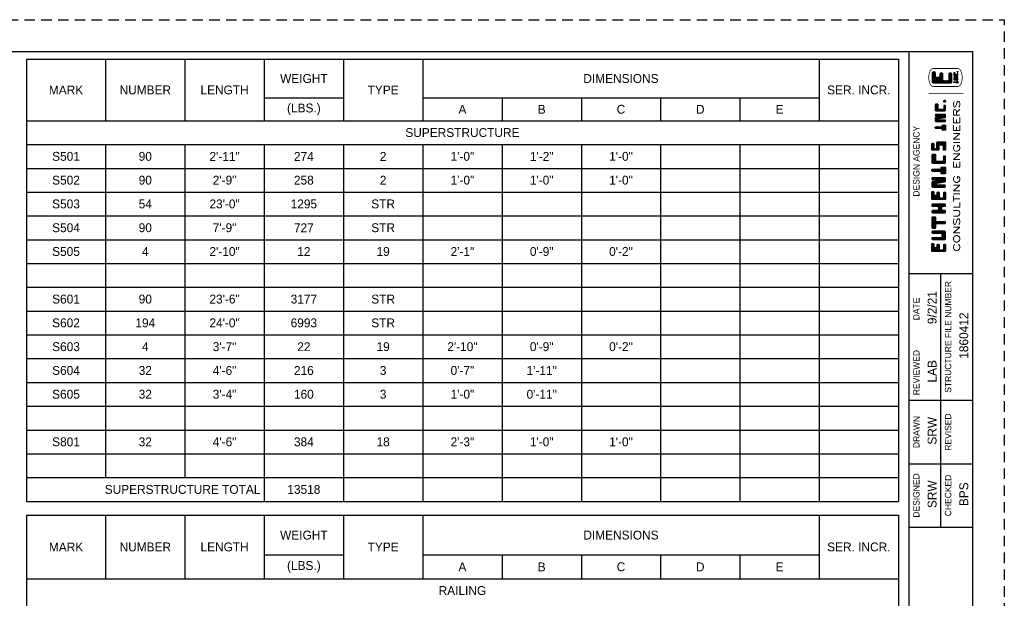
# Paper-space layout 'SL001' of a CAD drawing. Header units: inches. Extents: x -47 to 83, y -66 to 23.
# Tile 7 of 7: x 18 to 34, y 13 to 22. Entities that reach past the tile are written whole.
import ezdxf
from ezdxf.enums import TextEntityAlignment as Align

# ---------------------------------------------------------------- set-up
doc = ezdxf.new("R2010")
doc.units = ezdxf.units.IN
doc.header["$MEASUREMENT"] = 0
doc.linetypes.add('OhDOT_USTN3', pattern=[0.22, 0.165, -0.055])
for name, color, linetype in [('BR_P_Gen_Text', 7, 'Continuous'), ('GM_X_US_Shield', 7, 'Continuous'), ('SH_Border', 7, 'Continuous'), ('SH_Cut_Line', 7, 'OhDOT_USTN3'), ('SH_Data', 7, 'Continuous')]:
    doc.layers.add(name, color=color, linetype=linetype)
doc.styles.add('Font 70-Main Title', font='txt', dxfattribs={"width": 1.15, "height": 0.25})
doc.styles.add('ROMAND', font='romand')
doc.styles.add('Slanted-Normal', font='font31.shx', dxfattribs={"height": 0.14})
doc.styles.add('Straight-Normal', font='font30.shx', dxfattribs={"height": 0.14})
doc.styles.add('Straight-Sub Title', font='font30.shx', dxfattribs={"height": 0.17})

# ---------------------------------------------------------------- blocks, each defined once
blk = doc.blocks.new('BRDG2')
at = {"layer": 'SH_Border', "color": 7, "linetype": 'Continuous'}
for p, q in [((32.5, 0.5), (32.5, 21.5)), ((32.5, 18), (33.5, 18)), ((33, 14), (33, 18)), ((32.5, 16), (33.5, 16)), ((32.5, 15), (33.5, 15)), ((32.5, 14), (33.5, 14))]:
    blk.add_line(p, q, dxfattribs=at)
at = {"layer": 'SH_Border', "color": 7, "linetype": 'Continuous', "flags": 128}
blk.add_lwpolyline([(2, 21.5), (33.5, 21.5), (33.5, 0.5), (2, 0.5), (2, 21.5)], close=True, dxfattribs=at)
at = {"layer": 'SH_Cut_Line', "color": 7, "linetype": 'OhDOT_USTN3', "flags": 128}
blk.add_lwpolyline([(0, 22), (34, 22), (34, 0), (0, 0), (0, 22)], close=True, dxfattribs=at)
at = {"layer": 'SH_Data', "color": 7, "linetype": 'Continuous', "style": 'Straight-Normal'}
for s, p in [('DESIGN AGENCY', (32.613, 19.769)), ('STRUCTURE FILE NUMBER', (33.113, 17)), ('DATE', (32.613, 17.44)), ('REVIEWED', (32.613, 16.437)), ('DRAWN', (32.613, 15.5)), ('REVISED', (33.113, 15.5)), ('DESIGNED', (32.613, 14.5)), ('CHECKED', (33.113, 14.5))]:
    blk.add_text(s, height=0.1, rotation=90, dxfattribs=at).set_placement(p, align=Align.MIDDLE_CENTER)
at = {"layer": 'SH_Data', "style": 'Straight-Normal'}
for tag, p in [('DESIGNAGENCY1', (32.921, 19.79)), ('DESIGNAGENCY2', (33.254, 19.79))]:
    blk.add_attdef(tag, text='', height=0.14, rotation=90, dxfattribs=at).set_placement(p, align=Align.MIDDLE_CENTER)
for tag, p in [('DATE', (32.973, 17.461)), ('STRUCFILENO', (33.473, 17.02)), ('REVIEWED', (32.973, 16.458)), ('DRAWN', (32.973, 15.52)), ('REVISED', (33.473, 15.52)), ('CALCULATED', (32.973, 14.52)), ('CHECKED', (33.473, 14.52))]:
    blk.add_attdef(tag, text='', height=0.14, rotation=90, dxfattribs=at).set_placement(p, align=Align.BOTTOM_CENTER)
at = {"layer": 'SH_Data', "style": 'Straight-Normal', "flags": 8}
for tag, p in [('TITLEAREA2M', (33.042, 9.538)), ('TITLEAREA2B', (33.333, 9.538))]:
    blk.add_attdef(tag, text='', height=0.14, rotation=90, dxfattribs=at).set_placement(p, align=Align.MIDDLE_CENTER)
at = {"layer": 'SH_Data', "style": 'Font 70-Main Title', "width": 1.15}
blk.add_attdef('TITLEAREA1', text='', height=0.25, rotation=90, dxfattribs=at).set_placement((32.8, 3.53), align=Align.MIDDLE_CENTER)
at = {"layer": 'SH_Data', "style": 'Font 70-Main Title', "width": 1.15, "flags": 8}
blk.add_attdef('PIDNO', (33.327, 3.618), '', height=0.15, rotation=90, dxfattribs=at)
at = {"layer": 'SH_Data', "style": 'Straight-Sub Title'}
for tag, p in [('SUBSHEETNO', (32.77, 1.582)), ('SUBSHEETTOTAL', (33.27, 1.582)), ('SHEETNO', (33.02, 1.003)), ('SHEETTOTAL', (33.02, 0.663))]:
    blk.add_attdef(tag, text='', height=0.17, dxfattribs=at).set_placement(p, align=Align.BOTTOM_CENTER)
blk = doc.blocks.new('*X941')
at = {"color": 0}
for p, q in [((4.096, 2.824), (4.196, 2.923)), ((4.096, 2.841), (4.178, 2.923)), ((4.096, 2.859), (4.16, 2.923)), ((4.096, 2.877), (4.142, 2.923)), ((4.096, 2.894), (4.125, 2.923)), ((4.096, 2.806), (4.172, 2.881)), ((4.096, 2.788), (4.171, 2.863)), ((4.096, 2.771), (4.171, 2.846)), ((4.096, 2.753), (4.128, 2.784)), ((4.096, 2.735), (4.128, 2.767)), ((4.097, 2.912), (4.107, 2.923)), ((4.141, 2.798), (4.176, 2.832)), ((4.159, 2.798), (4.19, 2.829)), ((4.177, 2.798), (4.208, 2.829)), ((4.182, 2.891), (4.213, 2.923)), ((4.194, 2.798), (4.223, 2.826)), ((4.2, 2.891), (4.231, 2.922)), ((4.212, 2.798), (4.228, 2.814)), ((4.217, 2.891), (4.24, 2.914)), ((4.309, 2.913), (4.319, 2.922)), ((4.309, 2.895), (4.335, 2.921)), ((4.309, 2.877), (4.34, 2.908)), ((4.309, 2.859), (4.34, 2.891)), ((4.309, 2.842), (4.34, 2.873)), ((4.309, 2.824), (4.34, 2.855)), ((4.309, 2.806), (4.34, 2.838)), ((4.309, 2.789), (4.34, 2.82)), ((4.309, 2.771), (4.34, 2.802)), ((4.309, 2.753), (4.34, 2.785)), ((4.309, 2.736), (4.34, 2.767)), ((4.365, 2.685), (4.453, 2.773)), ((4.421, 2.901), (4.443, 2.922)), ((4.421, 2.884), (4.452, 2.914)), ((4.421, 2.866), (4.453, 2.897)), ((4.421, 2.848), (4.453, 2.879)), ((4.421, 2.831), (4.453, 2.862)), ((4.421, 2.813), (4.453, 2.844)), ((4.421, 2.795), (4.453, 2.826)), ((4.421, 2.777), (4.453, 2.809)), ((4.421, 2.76), (4.453, 2.791)), ((4.509, 2.865), (4.567, 2.923)), ((4.509, 2.883), (4.549, 2.923)), ((4.509, 2.9), (4.531, 2.923)), ((4.517, 2.855), (4.584, 2.923)), ((4.533, 2.854), (4.602, 2.923)), ((4.551, 2.854), (4.62, 2.923)), ((4.569, 2.854), (4.637, 2.923)), ((4.584, 2.852), (4.655, 2.923)), ((4.59, 2.822), (4.69, 2.923)), ((4.59, 2.84), (4.673, 2.923)), ((4.59, 2.805), (4.621, 2.836)), ((4.59, 2.787), (4.621, 2.818)), ((4.59, 2.769), (4.621, 2.801)), ((4.59, 2.752), (4.621, 2.783)), ((4.59, 2.734), (4.621, 2.765)), ((4.639, 2.854), (4.701, 2.916)), ((4.657, 2.854), (4.703, 2.9)), ((4.675, 2.854), (4.703, 2.882)), ((4.693, 2.854), (4.703, 2.864)), ((4.778, 2.904), (4.797, 2.923)), ((4.778, 2.886), (4.811, 2.92)), ((4.778, 2.869), (4.815, 2.906)), ((4.778, 2.851), (4.815, 2.888)), ((4.778, 2.833), (4.815, 2.871)), ((4.778, 2.816), (4.815, 2.853)), ((4.778, 2.798), (4.815, 2.835)), ((4.778, 2.78), (4.816, 2.818)), ((4.778, 2.709), (4.879, 2.81)), ((4.778, 2.727), (4.861, 2.81)), ((4.778, 2.745), (4.843, 2.81)), ((4.778, 2.762), (4.826, 2.81)), ((4.834, 2.748), (4.928, 2.842)), ((4.851, 2.748), (4.928, 2.824)), ((4.869, 2.748), (4.928, 2.806)), ((4.885, 2.746), (4.928, 2.789)), ((4.89, 2.91), (4.903, 2.923)), ((4.89, 2.893), (4.92, 2.922)), ((4.89, 2.875), (4.928, 2.912)), ((4.89, 2.857), (4.928, 2.895)), ((4.89, 2.84), (4.928, 2.877)), ((4.89, 2.822), (4.928, 2.859)), ((4.89, 2.734), (4.928, 2.771)), ((5.009, 2.817), (5.115, 2.923)), ((5.009, 2.835), (5.097, 2.923)), ((5.009, 2.852), (5.079, 2.923)), ((5.009, 2.87), (5.062, 2.923)), ((5.009, 2.888), (5.044, 2.923)), ((5.009, 2.905), (5.026, 2.923)), ((5.009, 2.799), (5.084, 2.874)), ((5.009, 2.782), (5.084, 2.857)), ((5.009, 2.764), (5.084, 2.839)), ((5.009, 2.746), (5.04, 2.778)), ((5.009, 2.729), (5.04, 2.76)), ((5.06, 2.798), (5.092, 2.83)), ((5.078, 2.798), (5.109, 2.829)), ((5.096, 2.798), (5.127, 2.829)), ((5.101, 2.891), (5.132, 2.923)), ((5.113, 2.798), (5.139, 2.823)), ((5.119, 2.891), (5.148, 2.92)), ((5.132, 2.798), (5.14, 2.806)), ((5.137, 2.891), (5.153, 2.908)), ((5.228, 2.841), (5.309, 2.923)), ((5.228, 2.859), (5.292, 2.923)), ((5.228, 2.877), (5.274, 2.923)), ((5.228, 2.894), (5.256, 2.923)), ((5.228, 2.912), (5.238, 2.923)), ((5.228, 2.824), (5.321, 2.917)), ((5.228, 2.806), (5.324, 2.902)), ((5.228, 2.788), (5.259, 2.819)), ((5.228, 2.771), (5.259, 2.802)), ((5.228, 2.753), (5.259, 2.784)), ((5.228, 2.735), (5.259, 2.766)), ((5.281, 2.841), (5.326, 2.886)), ((5.295, 2.838), (5.328, 2.871)), ((5.299, 2.824), (5.33, 2.855)), ((5.302, 2.809), (5.332, 2.839)), ((5.304, 2.794), (5.334, 2.823)), ((5.307, 2.779), (5.335, 2.808)), ((5.309, 2.763), (5.337, 2.792)), ((5.311, 2.748), (5.339, 2.776)), ((5.314, 2.733), (5.341, 2.76)), ((5.359, 2.902), (5.38, 2.923)), ((5.359, 2.884), (5.389, 2.915)), ((5.359, 2.866), (5.39, 2.898)), ((5.359, 2.849), (5.39, 2.88)), ((5.359, 2.831), (5.39, 2.862)), ((5.359, 2.813), (5.39, 2.845)), ((5.359, 2.796), (5.39, 2.827)), ((5.359, 2.778), (5.39, 2.809)), ((5.359, 2.76), (5.39, 2.792)), ((5.359, 2.743), (5.39, 2.774)), ((5.459, 2.719), (5.54, 2.8)), ((5.459, 2.701), (5.54, 2.783)), ((5.459, 2.737), (5.483, 2.76)), ((5.464, 2.688), (5.542, 2.767)), ((5.478, 2.685), (5.553, 2.76)), ((5.503, 2.904), (5.521, 2.923)), ((5.503, 2.886), (5.536, 2.92)), ((5.503, 2.869), (5.54, 2.906)), ((5.503, 2.851), (5.54, 2.889)), ((5.503, 2.833), (5.54, 2.871)), ((5.503, 2.816), (5.54, 2.853)), ((5.503, 2.798), (5.54, 2.836)), ((5.503, 2.78), (5.54, 2.818)), ((5.646, 2.818), (5.751, 2.923)), ((5.646, 2.836), (5.733, 2.923)), ((5.646, 2.853), (5.716, 2.923)), ((5.646, 2.871), (5.698, 2.923)), ((5.646, 2.889), (5.68, 2.923)), ((5.646, 2.906), (5.663, 2.923)), ((5.646, 2.8), (5.678, 2.832)), ((5.646, 2.783), (5.678, 2.814)), ((5.646, 2.765), (5.678, 2.796)), ((5.646, 2.747), (5.678, 2.779)), ((5.646, 2.73), (5.678, 2.761)), ((5.7, 2.854), (5.769, 2.923)), ((5.718, 2.854), (5.786, 2.923)), ((5.735, 2.854), (5.796, 2.914)), ((5.753, 2.854), (5.796, 2.897)), ((5.771, 2.854), (5.796, 2.88)), ((5.79, 2.855), (5.795, 2.86)), ((5.871, 2.902), (5.893, 2.923)), ((5.871, 2.884), (5.91, 2.923)), ((5.871, 2.866), (5.928, 2.923)), ((5.871, 2.849), (5.903, 2.88)), ((5.871, 2.831), (5.903, 2.862)), ((5.872, 2.814), (5.903, 2.845)), ((5.88, 2.804), (5.912, 2.836)), ((5.898, 2.804), (5.929, 2.835)), ((5.914, 2.891), (5.946, 2.923)), ((5.915, 2.804), (5.946, 2.835)), ((5.92, 2.685), (6.021, 2.786)), ((5.932, 2.891), (5.963, 2.923)), ((5.933, 2.804), (5.964, 2.835)), ((5.938, 2.685), (6.021, 2.769)), ((5.95, 2.891), (5.981, 2.923)), ((5.95, 2.803), (5.982, 2.835)), ((5.959, 2.794), (6, 2.835)), ((5.959, 2.777), (6.015, 2.833)), ((5.959, 2.759), (6.021, 2.822)), ((5.959, 2.742), (6.021, 2.804)), ((5.967, 2.891), (5.994, 2.918)), ((5.985, 2.892), (5.996, 2.903)), ((6.223, 2.705), (6.284, 2.766)), ((6.256, 2.844), (6.275, 2.863)), ((6.256, 2.826), (6.284, 2.855)), ((6.256, 2.809), (6.284, 2.837)), ((6.256, 2.791), (6.284, 2.819)), ((6.256, 2.773), (6.284, 2.801)), ((6.256, 2.756), (6.284, 2.784)), ((6.378, 2.842), (6.399, 2.863)), ((6.378, 2.825), (6.417, 2.863)), ((6.378, 2.807), (6.434, 2.863)), ((6.378, 2.789), (6.448, 2.859)), ((6.378, 2.771), (6.401, 2.795)), ((6.378, 2.754), (6.401, 2.777)), ((6.408, 2.802), (6.45, 2.844)), ((6.425, 2.801), (6.452, 2.828)), ((6.431, 2.79), (6.454, 2.813)), ((6.434, 2.774), (6.456, 2.797)), ((6.436, 2.759), (6.458, 2.781)), ((6.439, 2.744), (6.46, 2.765)), ((6.476, 2.852), (6.487, 2.863)), ((6.476, 2.835), (6.499, 2.857)), ((6.476, 2.817), (6.5, 2.84)), ((6.476, 2.799), (6.5, 2.823)), ((6.476, 2.782), (6.5, 2.805)), ((6.476, 2.764), (6.5, 2.787)), ((6.476, 2.746), (6.5, 2.77)), ((6.565, 2.853), (6.576, 2.863)), ((6.565, 2.835), (6.593, 2.863)), ((6.565, 2.818), (6.611, 2.863)), ((6.565, 2.8), (6.629, 2.863)), ((6.565, 2.782), (6.59, 2.807)), ((6.565, 2.765), (6.589, 2.788)), ((6.565, 2.747), (6.589, 2.77)), ((6.594, 2.811), (6.646, 2.863)), ((6.612, 2.812), (6.664, 2.863)), ((6.63, 2.812), (6.677, 2.858)), ((6.648, 2.812), (6.678, 2.842)), ((6.666, 2.812), (6.678, 2.824)), ((7.046, 2.892), (7.066, 2.911)), ((7.046, 2.875), (7.083, 2.911)), ((7.046, 2.857), (7.101, 2.911)), ((7.046, 2.839), (7.119, 2.911)), ((7.046, 2.822), (7.136, 2.911)), ((7.046, 2.804), (7.154, 2.911)), ((7.046, 2.786), (7.172, 2.911)), ((7.046, 2.768), (7.189, 2.911)), ((7.046, 2.751), (7.153, 2.857)), ((7.046, 2.733), (7.151, 2.838)), ((7.046, 2.715), (7.151, 2.82)), ((7.046, 2.698), (7.151, 2.803)), ((7.102, 2.735), (7.154, 2.788)), ((7.121, 2.736), (7.165, 2.781)), ((7.138, 2.736), (7.182, 2.78)), ((7.156, 2.736), (7.2, 2.78)), ((7.162, 2.866), (7.207, 2.911)), ((7.174, 2.736), (7.217, 2.78)), ((7.181, 2.868), (7.225, 2.911)), ((7.191, 2.736), (7.227, 2.772)), ((7.199, 2.868), (7.24, 2.909)), ((7.216, 2.868), (7.247, 2.898)), ((7.235, 2.868), (7.247, 2.881)), ((4.096, 2.718), (4.128, 2.749)), ((4.096, 2.7), (4.128, 2.731)), ((4.102, 2.688), (4.133, 2.719)), ((4.117, 2.685), (4.148, 2.716)), ((4.135, 2.685), (4.166, 2.716)), ((4.152, 2.685), (4.184, 2.716)), ((4.17, 2.685), (4.201, 2.716)), ((4.188, 2.685), (4.219, 2.716)), ((4.205, 2.685), (4.227, 2.707)), ((4.309, 2.718), (4.343, 2.752)), ((4.309, 2.7), (4.356, 2.748)), ((4.314, 2.688), (4.374, 2.748)), ((4.329, 2.685), (4.392, 2.748)), ((4.347, 2.685), (4.409, 2.748)), ((4.382, 2.685), (4.453, 2.756)), ((4.4, 2.685), (4.453, 2.738)), ((4.418, 2.685), (4.453, 2.72)), ((4.435, 2.685), (4.453, 2.703)), ((4.59, 2.716), (4.621, 2.748)), ((4.59, 2.699), (4.621, 2.73)), ((4.596, 2.687), (4.621, 2.712)), ((4.613, 2.686), (4.621, 2.694)), ((4.779, 2.693), (4.815, 2.729)), ((4.789, 2.685), (4.815, 2.712)), ((4.807, 2.686), (4.814, 2.693)), ((4.89, 2.716), (4.928, 2.753)), ((4.89, 2.698), (4.928, 2.736)), ((4.897, 2.687), (4.928, 2.718)), ((4.913, 2.685), (4.928, 2.7)), ((5.009, 2.711), (5.04, 2.742)), ((5.01, 2.694), (5.041, 2.725)), ((5.019, 2.685), (5.05, 2.717)), ((5.036, 2.685), (5.068, 2.716)), ((5.054, 2.685), (5.085, 2.716)), ((5.072, 2.685), (5.103, 2.716)), ((5.089, 2.685), (5.121, 2.716)), ((5.107, 2.685), (5.136, 2.714)), ((5.125, 2.685), (5.14, 2.701)), ((5.228, 2.718), (5.259, 2.749)), ((5.228, 2.7), (5.259, 2.731)), ((5.233, 2.687), (5.259, 2.713)), ((5.249, 2.685), (5.259, 2.696)), ((5.316, 2.718), (5.343, 2.744)), ((5.319, 2.702), (5.345, 2.729)), ((5.323, 2.689), (5.352, 2.718)), ((5.337, 2.685), (5.39, 2.739)), ((5.355, 2.685), (5.39, 2.721)), ((5.359, 2.725), (5.39, 2.756)), ((5.372, 2.685), (5.39, 2.703)), ((5.496, 2.685), (5.57, 2.759)), ((5.514, 2.685), (5.578, 2.749)), ((5.531, 2.685), (5.578, 2.732)), ((5.549, 2.685), (5.578, 2.714)), ((5.567, 2.685), (5.578, 2.696)), ((5.646, 2.712), (5.678, 2.743)), ((5.647, 2.695), (5.68, 2.728)), ((5.656, 2.686), (5.693, 2.723)), ((5.673, 2.685), (5.71, 2.723)), ((5.69, 2.685), (5.728, 2.723)), ((5.708, 2.685), (5.746, 2.723)), ((5.726, 2.685), (5.763, 2.722)), ((5.743, 2.685), (5.771, 2.713)), ((5.761, 2.685), (5.771, 2.695)), ((5.871, 2.707), (5.887, 2.723)), ((5.873, 2.691), (5.905, 2.723)), ((5.885, 2.685), (5.922, 2.723)), ((5.903, 2.685), (5.94, 2.723)), ((5.956, 2.685), (6.021, 2.751)), ((5.973, 2.685), (6.021, 2.733)), ((5.991, 2.685), (6.021, 2.716)), ((6.009, 2.685), (6.021, 2.698)), ((6.223, 2.723), (6.242, 2.741)), ((6.225, 2.689), (6.284, 2.749)), ((6.238, 2.685), (6.295, 2.741)), ((6.256, 2.685), (6.309, 2.739)), ((6.274, 2.685), (6.312, 2.724)), ((6.291, 2.685), (6.312, 2.706)), ((6.378, 2.736), (6.401, 2.76)), ((6.378, 2.718), (6.401, 2.742)), ((6.378, 2.701), (6.401, 2.724)), ((6.382, 2.687), (6.401, 2.707)), ((6.441, 2.729), (6.462, 2.75)), ((6.444, 2.714), (6.464, 2.734)), ((6.446, 2.698), (6.466, 2.718)), ((6.452, 2.686), (6.474, 2.709)), ((6.468, 2.685), (6.5, 2.717)), ((6.476, 2.729), (6.5, 2.752)), ((6.476, 2.711), (6.5, 2.734)), ((6.486, 2.685), (6.5, 2.699)), ((6.565, 2.729), (6.589, 2.753)), ((6.565, 2.712), (6.589, 2.735)), ((6.565, 2.694), (6.59, 2.718)), ((6.574, 2.685), (6.602, 2.713)), ((6.592, 2.685), (6.62, 2.713)), ((6.61, 2.685), (6.638, 2.713)), ((6.627, 2.685), (6.654, 2.712)), ((6.645, 2.685), (6.659, 2.699)), ((6.715, 2.702), (6.729, 2.716)), ((6.719, 2.689), (6.743, 2.713)), ((6.733, 2.685), (6.746, 2.698)), ((7.046, 2.68), (7.091, 2.725)), ((7.046, 2.662), (7.09, 2.706)), ((7.046, 2.645), (7.09, 2.689)), ((7.046, 2.627), (7.09, 2.671)), ((7.046, 2.609), (7.09, 2.653)), ((7.047, 2.592), (7.091, 2.636)), ((7.054, 2.582), (7.098, 2.626)), ((7.069, 2.579), (7.113, 2.623)), ((7.087, 2.579), (7.131, 2.623)), ((7.104, 2.579), (7.148, 2.623)), ((7.122, 2.579), (7.166, 2.623)), ((7.14, 2.579), (7.184, 2.623)), ((7.157, 2.579), (7.201, 2.623)), ((7.175, 2.579), (7.218, 2.622)), ((7.193, 2.579), (7.228, 2.614)), ((7.209, 2.736), (7.23, 2.758)), ((7.211, 2.579), (7.23, 2.599)), ((7.045, 2.484), (7.05, 2.489)), ((7.046, 2.467), (7.069, 2.491)), ((7.058, 2.532), (7.063, 2.538)), ((7.058, 2.515), (7.069, 2.526)), ((7.058, 2.497), (7.069, 2.508)), ((7.063, 2.466), (7.08, 2.484)), ((7.106, 2.528), (7.116, 2.538)), ((7.106, 2.51), (7.133, 2.537)), ((7.106, 2.493), (7.116, 2.502)), ((7.106, 2.475), (7.116, 2.484)), ((7.126, 2.512), (7.136, 2.523)), ((7.13, 2.498), (7.138, 2.507)), ((7.132, 2.483), (7.14, 2.491)), ((7.135, 2.468), (7.143, 2.476)), ((7.146, 2.532), (7.152, 2.538)), ((7.146, 2.514), (7.155, 2.524)), ((7.146, 2.497), (7.155, 2.506)), ((7.146, 2.479), (7.155, 2.488)), ((7.151, 2.466), (7.155, 2.471)), ((7.181, 2.532), (7.187, 2.538)), ((7.181, 2.515), (7.205, 2.538)), ((7.181, 2.497), (7.191, 2.506)), ((7.181, 2.479), (7.191, 2.489)), ((7.186, 2.466), (7.198, 2.478)), ((7.202, 2.517), (7.222, 2.538)), ((7.204, 2.466), (7.215, 2.478)), ((7.219, 2.517), (7.226, 2.524))]:
    blk.add_line(p, q, dxfattribs=at)
blk = doc.blocks.new('EUTHLOGO')
for points in [[(-1.435, 0.222), (-1.328, 0.222, -0.414214), (-1.317, 0.211), (-1.317, 0.205, -0.414214), (-1.328, 0.194), (-1.367, 0.194, 0.414214), (-1.379, 0.183), (-1.379, 0.149, 0.414214), (-1.367, 0.138), (-1.339, 0.138, -0.414214), (-1.328, 0.127), (-1.328, 0.121, -0.414214), (-1.339, 0.11), (-1.407, 0.11, 0.414214), (-1.418, 0.098), (-1.418, 0.048, 0.414214), (-1.407, 0.037), (-1.339, 0.037, -0.414214), (-1.328, 0.025), (-1.328, 0.02, -0.414214), (-1.339, 0.008), (-1.435, 0.008, -0.414214), (-1.446, 0.02), (-1.446, 0.211, -0.414214)], [(-1.255, 0.211), (-1.255, 0.02, 0.414214), (-1.244, 0.008), (-1.137, 0.008, 0.414214), (-1.126, 0.02), (-1.126, 0.211, 0.414214), (-1.137, 0.222), (-1.142, 0.222, 0.414214), (-1.154, 0.211), (-1.154, 0.076, -0.414214), (-1.165, 0.065), (-1.216, 0.065, -0.414214), (-1.227, 0.076), (-1.227, 0.211, 0.414214), (-1.238, 0.222), (-1.244, 0.222, 0.414214)], [(-1.075, 0.211), (-1.075, 0.172, 0.414214), (-1.064, 0.16), (-1.013, 0.16, -0.414214), (-1.002, 0.149), (-1.002, 0.02, 0.414214), (-0.991, 0.008), (-0.985, 0.008, 0.414214), (-0.974, 0.02), (-0.974, 0.149, -0.414214), (-0.962, 0.16), (-0.912, 0.16, 0.414214), (-0.901, 0.172), (-0.901, 0.211, 0.414214), (-0.912, 0.222), (-1.064, 0.222, 0.414214)], [(-0.833, 0.211), (-0.833, 0.02, 0.414214), (-0.822, 0.008), (-0.811, 0.008, 0.414214), (-0.799, 0.02), (-0.799, 0.053, -0.414214), (-0.788, 0.065), (-0.743, 0.065, -0.414214), (-0.732, 0.053), (-0.732, 0.02, 0.414214), (-0.721, 0.008), (-0.709, 0.008, 0.414214), (-0.698, 0.02), (-0.698, 0.211, 0.414214), (-0.709, 0.222), (-0.721, 0.222, 0.414214), (-0.732, 0.211), (-0.732, 0.132, -0.414214), (-0.743, 0.121), (-0.788, 0.121, -0.414214), (-0.799, 0.132), (-0.799, 0.211, 0.414214), (-0.811, 0.222), (-0.822, 0.222, 0.414214)], [(-0.614, 0.222), (-0.507, 0.222, -0.414214), (-0.496, 0.211), (-0.496, 0.205, -0.414214), (-0.507, 0.194), (-0.546, 0.194, 0.414214), (-0.557, 0.183), (-0.557, 0.149, 0.414214), (-0.546, 0.138), (-0.518, 0.138, -0.414214), (-0.507, 0.127), (-0.507, 0.121, -0.414214), (-0.518, 0.11), (-0.586, 0.11, 0.414214), (-0.597, 0.098), (-0.597, 0.048, 0.414214), (-0.586, 0.037), (-0.518, 0.037, -0.414214), (-0.507, 0.025), (-0.507, 0.02, -0.414214), (-0.518, 0.008), (-0.614, 0.008, -0.414214), (-0.625, 0.02), (-0.625, 0.211, -0.414214)], [(-0.428, 0.211), (-0.428, 0.02, 0.414214), (-0.417, 0.008), (-0.411, 0.008, 0.414214), (-0.4, 0.02), (-0.4, 0.138, -0.414214), (-0.389, 0.149), (-0.376, 0.149, -0.368472), (-0.365, 0.14), (-0.345, 0.018, 0.368472), (-0.334, 0.008), (-0.293, 0.008, 0.414214), (-0.282, 0.02), (-0.282, 0.211, 0.414214), (-0.293, 0.222), (-0.299, 0.222, 0.414214), (-0.31, 0.211), (-0.31, 0.037), (-0.311, 0.037, -0.379309), (-0.322, 0.046), (-0.343, 0.212, 0.379309), (-0.354, 0.222), (-0.417, 0.222, 0.414214)], [(-0.22, 0.02), (-0.22, 0.065, -0.414214), (-0.209, 0.076), (-0.192, 0.076, 0.414214), (-0.181, 0.087), (-0.181, 0.211, -0.414214), (-0.169, 0.222), (-0.158, 0.222, -0.414214), (-0.147, 0.211), (-0.147, 0.087, 0.414214), (-0.136, 0.076), (-0.124, 0.076, -0.414214), (-0.113, 0.065), (-0.113, 0.02, -0.414214), (-0.124, 0.008), (-0.209, 0.008, -0.414214)], [(-0.051, 0.211), (-0.051, 0.02, 0.414214), (-0.04, 0.008), (0.05, 0.008, 0.414214), (0.061, 0.02), (0.061, 0.031, 0.414214), (0.05, 0.042), (-0.012, 0.042, -0.414214), (-0.023, 0.053), (-0.023, 0.149, -0.414214), (-0.012, 0.16), (0.073, 0.16, 0.414214), (0.084, 0.172), (0.084, 0.211, 0.414214), (0.073, 0.222), (-0.04, 0.222, 0.414214)], [(0.163, 0.222), (0.253, 0.222, -0.414214), (0.264, 0.211), (0.264, 0.205, -0.414214), (0.253, 0.194), (0.191, 0.194, 0.414214), (0.179, 0.183), (0.179, 0.155, 0.414214), (0.191, 0.143), (0.275, 0.143, -0.414214), (0.286, 0.132), (0.286, 0.02, -0.414214), (0.275, 0.008), (0.163, 0.008, -0.414214), (0.151, 0.02), (0.151, 0.031, -0.414214), (0.163, 0.042), (0.219, 0.042, 0.414214), (0.23, 0.053), (0.23, 0.104, 0.414214), (0.219, 0.115), (0.163, 0.115, -0.414214), (0.151, 0.127), (0.151, 0.211, -0.414214)], [(0.468, 0.017), (0.468, 0.051, -0.414214), (0.476, 0.059), (0.489, 0.059, 0.414214), (0.497, 0.068), (0.497, 0.16, -0.414214), (0.506, 0.169), (0.514, 0.169, -0.414214), (0.523, 0.16), (0.523, 0.068, 0.414214), (0.531, 0.059), (0.539, 0.059, -0.414214), (0.548, 0.051), (0.548, 0.017, -0.414214), (0.539, 0.008), (0.476, 0.008, -0.414214)], [(0.607, 0.16), (0.607, 0.017, 0.414214), (0.615, 0.008), (0.62, 0.008, 0.414214), (0.628, 0.017), (0.628, 0.105, -0.414214), (0.636, 0.114), (0.646, 0.114, -0.368472), (0.655, 0.107), (0.669, 0.016, 0.368472), (0.677, 0.008), (0.708, 0.008, 0.414214), (0.717, 0.017), (0.717, 0.16, 0.414214), (0.708, 0.169), (0.704, 0.169, 0.414214), (0.696, 0.16), (0.696, 0.03), (0.695, 0.03, -0.379309), (0.686, 0.037), (0.671, 0.161, 0.379309), (0.663, 0.169), (0.615, 0.169, 0.414214)], [(0.776, 0.16), (0.776, 0.017, 0.414214), (0.784, 0.008), (0.852, 0.008, 0.414214), (0.86, 0.017), (0.86, 0.025, 0.414214), (0.852, 0.034), (0.805, 0.034, -0.414214), (0.797, 0.042), (0.797, 0.114, -0.414214), (0.805, 0.122), (0.869, 0.122, 0.414214), (0.877, 0.131), (0.877, 0.16, 0.414214), (0.869, 0.169), (0.784, 0.169, 0.414214)], [(1.225, 0.212), (1.374, 0.212, -0.414214), (1.39, 0.196), (1.39, 0.188, -0.414214), (1.374, 0.173), (1.319, 0.173, 0.414214), (1.303, 0.157), (1.303, 0.11, 0.414214), (1.319, 0.094), (1.358, 0.094, -0.414214), (1.374, 0.078), (1.374, 0.07, -0.414214), (1.358, 0.055), (1.264, 0.055, 0.414214), (1.248, 0.039), (1.248, -0.032, 0.414214), (1.264, -0.048), (1.358, -0.048, -0.414214), (1.374, -0.064), (1.374, -0.071, -0.414214), (1.358, -0.087), (1.225, -0.087, -0.414214), (1.209, -0.071), (1.209, 0.196, -0.414214)], [(0.922, 0.037), (0.928, 0.037, -0.414214), (0.939, 0.025), (0.939, 0.02, -0.414214), (0.928, 0.008), (0.922, 0.008, -0.414214), (0.911, 0.02), (0.911, 0.025, -0.414214)], [(1.207, -0.185), (1.207, -0.172, -0.414214), (1.211, -0.168), (1.216, -0.168, 0.414214), (1.219, -0.165), (1.219, -0.128, -0.414214), (1.222, -0.124), (1.226, -0.124, -0.414214), (1.229, -0.128), (1.229, -0.165, 0.414214), (1.232, -0.168), (1.236, -0.168, -0.414214), (1.239, -0.172), (1.239, -0.185, -0.414214), (1.236, -0.188), (1.211, -0.188, -0.414214)], [(1.263, -0.128), (1.263, -0.185, 0.414214), (1.266, -0.188), (1.268, -0.188, 0.414214), (1.271, -0.185), (1.271, -0.15, -0.414214), (1.275, -0.146), (1.279, -0.146, -0.368472), (1.282, -0.149), (1.288, -0.186, 0.368472), (1.291, -0.188), (1.303, -0.188, 0.414214), (1.307, -0.185), (1.307, -0.128, 0.414214), (1.303, -0.124), (1.302, -0.124, 0.414214), (1.298, -0.128), (1.298, -0.18), (1.298, -0.18, -0.379309), (1.295, -0.177), (1.289, -0.127, 0.379309), (1.285, -0.124), (1.266, -0.124, 0.414214)], [(1.33, -0.128), (1.33, -0.185, 0.414214), (1.334, -0.188), (1.361, -0.188, 0.414214), (1.364, -0.185), (1.364, -0.182, 0.414214), (1.361, -0.178), (1.342, -0.178, -0.414214), (1.339, -0.175), (1.339, -0.146, -0.414214), (1.342, -0.143), (1.367, -0.143, 0.414214), (1.371, -0.14), (1.371, -0.128, 0.414214), (1.367, -0.124), (1.334, -0.124, 0.414214)], [(1.389, -0.177), (1.391, -0.177, -0.414214), (1.396, -0.182), (1.396, -0.184, -0.414214), (1.391, -0.188), (1.389, -0.188, -0.414214), (1.384, -0.184), (1.384, -0.182, -0.414214)]]:
    blk.add_lwpolyline(points, format="xyb", close=True)
at = {"const_width": 0.0113}
blk.add_lwpolyline([(1.051, 0.273), (1.051, -0.273)], dxfattribs=at)
blk.add_lwpolyline([(1.2, 0.253), (1.222, 0.26, -0.162278), (1.376, 0.26), (1.398, 0.253, -0.322823), (1.441, 0.193), (1.441, -0.176, -0.322823), (1.398, -0.236), (1.376, -0.243, -0.162278), (1.222, -0.243), (1.2, -0.236, -0.322823), (1.157, -0.176), (1.157, 0.193, -0.322823)], format="xyb", close=True, dxfattribs=at)
at = {"xscale": 0.9000329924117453, "yscale": 0.9000329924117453, "zscale": 0.9000329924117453}
blk.add_blockref('*X941', (-5.133, -2.408), dxfattribs=at)
at = {"style": 'ROMAND', "width": 1.294939}
blk.add_text('CONSULTING ENGINEERS', height=0.10125, dxfattribs=at).set_placement((-1.446, -0.217), (0.939, -0.217), align=Align.FIT)

psp = doc.layouts.new('SL001')

# ---------------------------------------------------------------- linework, layer by layer
at = {"layer": 'BR_P_Gen_Text'}
for p, q in [((18.581, 21.376), (32.331, 21.376)), ((18.581, 21.376), (18.581, 14.407)), ((19.831, 21.376), (19.831, 20.407)), ((21.081, 21.376), (21.081, 20.407)), ((22.331, 21.376), (22.331, 20.407)), ((23.581, 21.376), (23.581, 20.407)), ((24.831, 21.376), (24.831, 20.407)), ((31.081, 21.376), (31.081, 20.407)), ((32.331, 21.376), (32.331, 14.407)), ((22.331, 20.767), (23.581, 20.767)), ((24.831, 20.767), (31.081, 20.767)), ((26.081, 20.767), (26.081, 20.407)), ((27.331, 20.767), (27.331, 20.407)), ((28.581, 20.767), (28.581, 20.407)), ((29.831, 20.767), (29.831, 20.407)), ((18.581, 20.407), (32.331, 20.407)), ((18.581, 20.032), (32.331, 20.032)), ((19.831, 20.032), (19.831, 14.782)), ((21.081, 20.032), (21.081, 14.782)), ((22.331, 20.032), (22.331, 14.407)), ((23.581, 20.032), (23.581, 14.407)), ((24.831, 20.032), (24.831, 14.407)), ((26.081, 20.032), (26.081, 14.407)), ((27.331, 20.032), (27.331, 14.407)), ((28.581, 20.032), (28.581, 14.407)), ((29.831, 20.032), (29.831, 14.407)), ((31.081, 20.032), (31.081, 14.407)), ((18.581, 19.657), (32.331, 19.657)), ((18.581, 19.282), (32.331, 19.282)), ((18.581, 18.907), (32.331, 18.907)), ((18.581, 18.532), (32.331, 18.532)), ((18.581, 18.157), (32.331, 18.157)), ((18.581, 17.782), (32.331, 17.782)), ((18.581, 17.407), (32.331, 17.407)), ((18.581, 17.032), (32.331, 17.032)), ((18.581, 16.657), (32.331, 16.657)), ((18.581, 16.282), (32.331, 16.282)), ((18.581, 15.907), (32.331, 15.907)), ((18.581, 15.532), (32.331, 15.532)), ((18.581, 15.157), (32.331, 15.157)), ((18.581, 14.782), (32.331, 14.782)), ((18.581, 14.407), (32.331, 14.407)), ((18.581, 14.188), (32.331, 14.188)), ((18.581, 14.188), (18.581, 6.813)), ((19.831, 14.188), (19.831, 13.188)), ((21.081, 14.188), (21.081, 13.188)), ((22.331, 14.188), (22.331, 13.188)), ((23.581, 14.188), (23.581, 13.188)), ((24.831, 14.188), (24.831, 13.188)), ((31.081, 14.188), (31.081, 13.188)), ((32.331, 14.188), (32.331, 6.813)), ((22.331, 13.563), (23.581, 13.563)), ((24.831, 13.563), (31.081, 13.563)), ((26.081, 13.563), (26.081, 13.188)), ((27.331, 13.563), (27.331, 13.188)), ((28.581, 13.563), (28.581, 13.188)), ((29.831, 13.563), (29.831, 13.188)), ((18.581, 13.188), (32.331, 13.188))]:
    psp.add_line(p, q, dxfattribs=at)

# ---------------------------------------------------------------- block references
at = {"layer": 'BR_P_Gen_Text', "rotation": 90}
psp.add_blockref('EUTHLOGO', (33.081, 19.79), dxfattribs=at)
at = {"layer": 'GM_X_US_Shield'}
ref = psp.add_blockref('BRDG2', (0, 0), dxfattribs=at)
ref.add_attrib('STRUCFILENO', '1860412', dxfattribs={"layer": 'SH_Data', "height": 0.14, "rotation": 90, "style": 'Straight-Normal'}).set_placement((33.473, 17.02), align=Align.BOTTOM_CENTER)
ref.add_attrib('DATE', '9/2/21', dxfattribs={"layer": 'SH_Data', "height": 0.14, "rotation": 90, "style": 'Straight-Normal'}).set_placement((32.973, 17.461), align=Align.BOTTOM_CENTER)
ref.add_attrib('REVIEWED', 'LAB', dxfattribs={"layer": 'SH_Data', "height": 0.14, "rotation": 90, "style": 'Straight-Normal'}).set_placement((32.973, 16.458), align=Align.BOTTOM_CENTER)
ref.add_attrib('DRAWN', 'SRW', dxfattribs={"layer": 'SH_Data', "height": 0.14, "rotation": 90, "style": 'Straight-Normal'}).set_placement((32.973, 15.52), align=Align.BOTTOM_CENTER)
ref.add_attrib('CALCULATED', 'SRW', dxfattribs={"layer": 'SH_Data', "height": 0.14, "rotation": 90, "style": 'Straight-Normal'}).set_placement((32.973, 14.52), align=Align.BOTTOM_CENTER)
ref.add_attrib('CHECKED', 'BPS', dxfattribs={"layer": 'SH_Data', "height": 0.14, "rotation": 90, "style": 'Straight-Normal'}).set_placement((33.473, 14.52), align=Align.BOTTOM_CENTER)

# ---------------------------------------------------------------- texts
at = {"layer": 'BR_P_Gen_Text', "char_height": 0.14, "style": 'Slanted-Normal'}
for s, insert, width, attachment_point in [('WEIGHT', (22.956, 21.072), 1.13, 5), ('DIMENSIONS', (27.956, 21.072), 6.13, 5), ('MARK', (19.206, 20.892), 1.13, 5), ('NUMBER', (20.456, 20.892), 1.13, 5), ('LENGTH', (21.706, 20.892), 1.13, 5), ('TYPE', (24.206, 20.892), 1.13, 5), ('SER. INCR.', (31.706, 20.892), 1.13, 5), ('(LBS.)', (22.956, 20.587), 1.13, 5), ('A', (25.456, 20.587), 1.13, 5), ('B', (26.706, 20.587), 1.13, 5), ('C', (27.956, 20.587), 1.13, 5), ('D', (29.206, 20.587), 1.13, 5), ('E', (30.456, 20.587), 1.13, 5), ('SUPERSTRUCTURE', (25.456, 20.22), 13.63, 5), ('S501', (19.206, 19.845), 1.13, 5), ('90', (20.456, 19.845), 1.13, 5), ('2\'-11"', (21.706, 19.845), 1.13, 5), ('274', (22.956, 19.845), 1.13, 5), ('2', (24.206, 19.845), 1.13, 5), ('1\'-0"', (25.456, 19.845), 1.13, 5), ('1\'-2"', (26.706, 19.845), 1.13, 5), ('1\'-0"', (27.956, 19.845), 1.13, 5), ('2\'-9"', (21.706, 19.47), 1.13, 5), ('1\'-0"', (25.456, 19.47), 1.13, 5), ('1\'-0"', (26.706, 19.47), 1.13, 5), ('1\'-0"', (27.956, 19.47), 1.13, 5), ('S502', (19.206, 19.47), 1.13, 5), ('90', (20.456, 19.47), 1.13, 5), ('258', (22.956, 19.47), 1.13, 5), ('2', (24.206, 19.47), 1.13, 5), ('S503', (19.206, 19.095), 1.13, 5), ('54', (20.456, 19.095), 1.13, 5), ('23\'-0"', (21.706, 19.095), 1.13, 5), ('1295', (22.956, 19.095), 1.13, 5), ('STR', (24.206, 19.095), 1.13, 5), ('S504', (19.206, 18.72), 1.13, 5), ('90', (20.456, 18.72), 1.13, 5), ('7\'-9"', (21.706, 18.72), 1.13, 5), ('727', (22.956, 18.72), 1.13, 5), ('STR', (24.206, 18.72), 1.13, 5), ('S505', (19.206, 18.345), 1.13, 5), ('4', (20.456, 18.345), 1.13, 5), ('2\'-10"', (21.706, 18.345), 1.13, 5), ('12', (22.956, 18.345), 1.13, 5), ('19', (24.206, 18.345), 1.13, 5), ('2\'-1"', (25.456, 18.345), 1.13, 5), ('0\'-9"', (26.706, 18.345), 1.13, 5), ('0\'-2"', (27.956, 18.345), 1.13, 5), ('S601', (19.206, 17.595), 1.13, 5), ('90', (20.456, 17.595), 1.13, 5), ('23\'-6"', (21.706, 17.595), 1.13, 5), ('3177', (22.956, 17.595), 1.13, 5), ('STR', (24.206, 17.595), 1.13, 5), ('S602', (19.206, 17.22), 1.13, 5), ('194', (20.456, 17.22), 1.13, 5), ('24\'-0"', (21.706, 17.22), 1.13, 5), ('6993', (22.956, 17.22), 1.13, 5), ('STR', (24.206, 17.22), 1.13, 5), ('S603', (19.206, 16.845), 1.13, 5), ('4', (20.456, 16.845), 1.13, 5), ('3\'-7"', (21.706, 16.845), 1.13, 5), ('22', (22.956, 16.845), 1.13, 5), ('19', (24.206, 16.845), 1.13, 5), ('2\'-10"', (25.456, 16.845), 1.13, 5), ('0\'-9"', (26.706, 16.845), 1.13, 5), ('0\'-2"', (27.956, 16.845), 1.13, 5), ('S604', (19.206, 16.47), 1.13, 5), ('32', (20.456, 16.47), 1.13, 5), ('4\'-6"', (21.706, 16.47), 1.13, 5), ('216', (22.956, 16.47), 1.13, 5), ('3', (24.206, 16.47), 1.13, 5), ('0\'-7"', (25.456, 16.47), 1.13, 5), ('1\'-11"', (26.706, 16.47), 1.13, 5), ('S605', (19.206, 16.095), 1.13, 5), ('32', (20.456, 16.095), 1.13, 5), ('3\'-4"', (21.706, 16.095), 1.13, 5), ('160', (22.956, 16.095), 1.13, 5), ('3', (24.206, 16.095), 1.13, 5), ('1\'-0"', (25.456, 16.095), 1.13, 5), ('0\'-11"', (26.706, 16.095), 1.13, 5), ('S801', (19.206, 15.345), 1.13, 5), ('32', (20.456, 15.345), 1.13, 5), ('4\'-6"', (21.706, 15.345), 1.13, 5), ('384', (22.956, 15.345), 1.13, 5), ('18', (24.206, 15.345), 1.13, 5), ('2\'-3"', (25.456, 15.345), 1.13, 5), ('1\'-0"', (26.706, 15.345), 1.13, 5), ('1\'-0"', (27.956, 15.345), 1.13, 5), ('SUPERSTRUCTURE TOTAL', (22.271, 14.595), 3.63, 6), ('13518', (22.956, 14.595), 1.13, 5), ('WEIGHT', (22.956, 13.875), 1.13, 5), ('DIMENSIONS', (27.956, 13.875), 6.13, 5), ('MARK', (19.206, 13.688), 1.13, 5), ('NUMBER', (20.456, 13.688), 1.13, 5), ('LENGTH', (21.706, 13.688), 1.13, 5), ('TYPE', (24.206, 13.688), 1.13, 5), ('SER. INCR.', (31.706, 13.688), 1.13, 5), ('(LBS.)', (22.956, 13.375), 1.13, 5), ('A', (25.456, 13.375), 1.13, 5), ('B', (26.706, 13.375), 1.13, 5), ('C', (27.956, 13.375), 1.13, 5), ('D', (29.206, 13.375), 1.13, 5), ('E', (30.456, 13.375), 1.13, 5), ('RAILING', (25.456, 13), 13.63, 5)]:
    psp.add_mtext(s, dxfattribs=dict(at, insert=insert, width=width, attachment_point=attachment_point))

doc.saveas('drawing.dxf')
